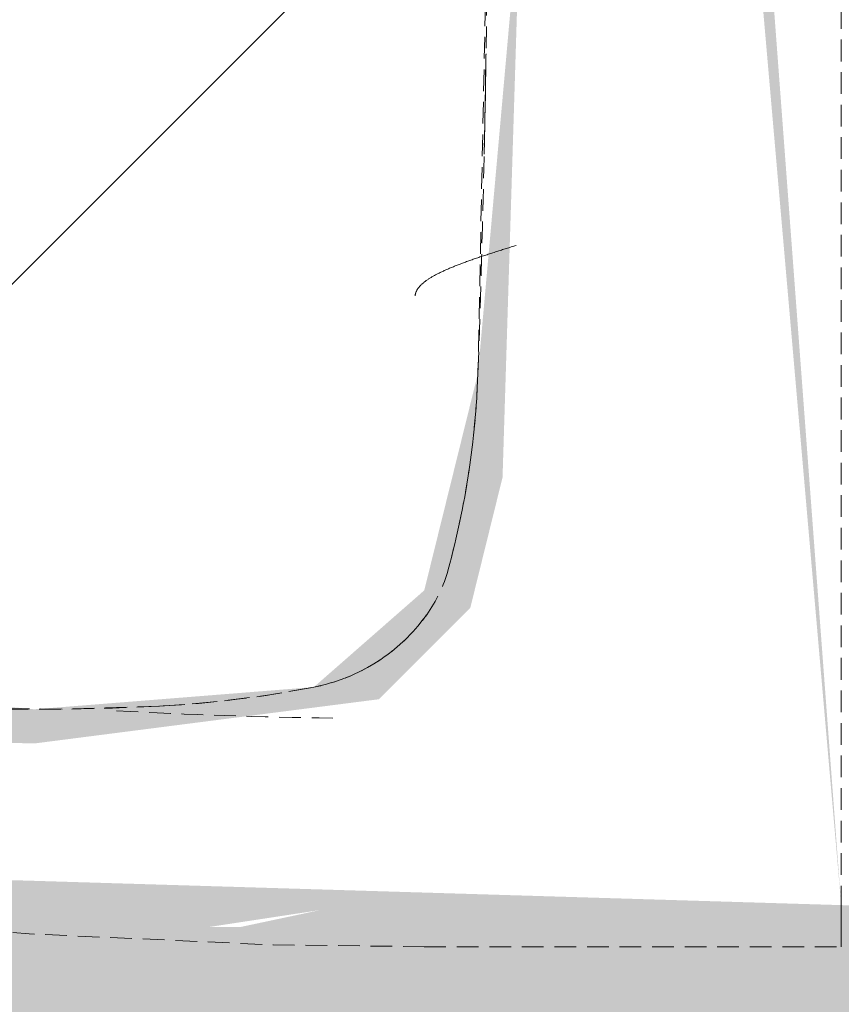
# Model space of a CAD drawing. Header units: millimetres. Extents: x 16156 to 91527, y 4646 to 113494.
# Tile 83 of 256: x 30057 to 30237, y 67926 to 68142. Entities that reach past the tile are written whole.
import ezdxf

# ---------------------------------------------------------------- set-up
doc = ezdxf.new("R2010")
doc.units = ezdxf.units.MM
doc.linetypes.add('ARC Demolished', pattern=[7.14375, 4.7625, -2.38125])
doc.layers.add('A--AR9__AlgVoorz', color=1, linetype='Continuous', lineweight=9)
doc.layers.add('A--L74__VasteSanitaireVoorz', color=1, linetype='ARC Demolished', lineweight=9)
pattern_1 = [(135, (68188.44, -30274.26), (-212.132, -212.132), [])]

# ---------------------------------------------------------------- blocks, each defined once
blk = doc.blocks.new('FP_87-AB-Begane grond - slooptekening')
at = {"layer": 'A--L74__VasteSanitaireVoorz', "color": 240, "linetype": 'Continuous'}
for p, q in [((252.06, -255.09), (252.07, -254.98)), ((252.06, -255.09), (252.07, -254.98)), ((252.07, -254.98), (252.09, -254.87)), ((252.07, -254.98), (252.09, -254.87)), ((251.18, -257.26), (251.25, -257.16)), ((251.18, -257.26), (251.25, -257.16)), ((251.25, -257.16), (251.31, -257.05)), ((251.25, -257.16), (251.31, -257.05)), ((251.31, -257.05), (251.37, -256.94)), ((251.31, -257.05), (251.37, -256.94)), ((251.37, -256.94), (251.44, -256.84)), ((251.37, -256.94), (251.44, -256.84)), ((251.44, -256.84), (251.49, -256.73)), ((251.44, -256.84), (251.49, -256.73)), ((251.49, -256.73), (251.55, -256.62)), ((251.49, -256.73), (251.55, -256.62)), ((251.55, -256.62), (251.6, -256.51)), ((251.55, -256.62), (251.6, -256.51)), ((251.6, -256.51), (251.65, -256.41)), ((251.6, -256.51), (251.65, -256.41)), ((251.65, -256.41), (251.7, -256.3)), ((251.65, -256.41), (251.7, -256.3)), ((251.7, -256.3), (251.75, -256.19)), ((251.7, -256.3), (251.75, -256.19)), ((251.75, -256.19), (251.79, -256.08)), ((251.75, -256.19), (251.79, -256.08)), ((251.79, -256.08), (251.83, -255.97)), ((251.79, -256.08), (251.83, -255.97)), ((251.83, -255.97), (251.87, -255.86)), ((251.83, -255.97), (251.87, -255.86)), ((251.87, -255.86), (251.9, -255.75)), ((251.87, -255.86), (251.9, -255.75)), ((251.9, -255.75), (251.93, -255.64)), ((251.9, -255.75), (251.93, -255.64)), ((251.93, -255.64), (251.96, -255.53)), ((251.93, -255.64), (251.96, -255.53)), ((251.96, -255.53), (251.99, -255.42)), ((251.96, -255.53), (251.99, -255.42)), ((251.99, -255.42), (252.02, -255.31)), ((251.99, -255.42), (252.02, -255.31)), ((252.02, -255.31), (252.04, -255.2)), ((252.02, -255.31), (252.04, -255.2)), ((252.04, -255.2), (252.06, -255.09)), ((252.04, -255.2), (252.06, -255.09)), ((249.19, -259.44), (249.31, -259.33)), ((249.19, -259.44), (249.31, -259.33)), ((249.31, -259.33), (249.42, -259.23)), ((249.31, -259.33), (249.42, -259.23)), ((249.42, -259.23), (249.54, -259.13)), ((249.42, -259.23), (249.54, -259.13)), ((249.54, -259.13), (249.65, -259.03)), ((249.54, -259.13), (249.65, -259.03)), ((249.65, -259.03), (249.76, -258.93)), ((249.65, -259.03), (249.76, -258.93)), ((249.76, -258.93), (249.86, -258.83)), ((249.76, -258.93), (249.86, -258.83)), ((249.86, -258.83), (249.97, -258.72)), ((249.86, -258.83), (249.97, -258.72)), ((249.97, -258.72), (250.07, -258.62)), ((249.97, -258.72), (250.07, -258.62)), ((250.07, -258.62), (250.17, -258.52)), ((250.07, -258.62), (250.17, -258.52)), ((250.17, -258.52), (250.27, -258.41)), ((250.17, -258.52), (250.27, -258.41)), ((250.27, -258.41), (250.36, -258.31)), ((250.27, -258.41), (250.36, -258.31)), ((250.36, -258.31), (250.45, -258.21)), ((250.36, -258.31), (250.45, -258.21)), ((250.45, -258.21), (250.54, -258.1)), ((250.45, -258.21), (250.54, -258.1)), ((250.54, -258.1), (250.63, -258)), ((250.54, -258.1), (250.63, -258)), ((250.63, -258), (250.72, -257.89)), ((250.63, -258), (250.72, -257.89)), ((250.72, -257.89), (250.8, -257.79)), ((250.72, -257.89), (250.8, -257.79)), ((250.8, -257.79), (250.88, -257.69)), ((250.8, -257.79), (250.88, -257.69)), ((250.88, -257.69), (250.96, -257.58)), ((250.88, -257.69), (250.96, -257.58)), ((250.96, -257.58), (251.03, -257.47)), ((250.96, -257.58), (251.03, -257.47)), ((251.03, -257.47), (251.11, -257.37)), ((251.03, -257.47), (251.11, -257.37)), ((251.11, -257.37), (251.18, -257.26)), ((251.11, -257.37), (251.18, -257.26)), ((246.07, -261.6), (246.23, -261.51)), ((246.07, -261.6), (246.23, -261.51)), ((246.23, -261.51), (246.39, -261.41)), ((246.23, -261.51), (246.39, -261.41)), ((246.39, -261.41), (246.55, -261.31)), ((246.39, -261.41), (246.55, -261.31)), ((246.55, -261.31), (246.7, -261.22)), ((246.55, -261.31), (246.7, -261.22)), ((246.7, -261.22), (246.86, -261.12)), ((246.7, -261.22), (246.86, -261.12)), ((246.86, -261.12), (247.01, -261.02)), ((246.86, -261.12), (247.01, -261.02)), ((247.01, -261.02), (247.16, -260.92)), ((247.01, -261.02), (247.16, -260.92)), ((247.16, -260.92), (247.31, -260.83)), ((247.16, -260.92), (247.31, -260.83)), ((247.31, -260.83), (247.46, -260.73)), ((247.31, -260.83), (247.46, -260.73)), ((247.46, -260.73), (247.61, -260.63)), ((247.46, -260.73), (247.61, -260.63)), ((247.61, -260.63), (247.75, -260.53)), ((247.61, -260.63), (247.75, -260.53)), ((247.75, -260.53), (247.89, -260.43)), ((247.75, -260.53), (247.89, -260.43)), ((247.89, -260.43), (248.03, -260.33)), ((247.89, -260.43), (248.03, -260.33)), ((248.03, -260.33), (248.17, -260.24)), ((248.03, -260.33), (248.17, -260.24)), ((248.17, -260.24), (248.3, -260.14)), ((248.17, -260.24), (248.3, -260.14)), ((248.3, -260.14), (248.44, -260.04)), ((248.3, -260.14), (248.44, -260.04)), ((248.44, -260.04), (248.57, -259.94)), ((248.44, -260.04), (248.57, -259.94)), ((248.57, -259.94), (248.7, -259.84)), ((248.57, -259.94), (248.7, -259.84)), ((248.7, -259.84), (248.82, -259.74)), ((248.7, -259.84), (248.82, -259.74)), ((248.82, -259.74), (248.95, -259.64)), ((248.82, -259.74), (248.95, -259.64)), ((248.95, -259.64), (249.07, -259.54)), ((248.95, -259.64), (249.07, -259.54)), ((249.07, -259.54), (249.19, -259.44)), ((249.07, -259.54), (249.19, -259.44)), ((241.89, -263.76), (242.09, -263.67)), ((241.89, -263.76), (242.09, -263.67)), ((242.09, -263.67), (242.28, -263.58)), ((242.09, -263.67), (242.28, -263.58)), ((242.28, -263.58), (242.48, -263.49)), ((242.28, -263.58), (242.48, -263.49)), ((242.48, -263.49), (242.67, -263.39)), ((242.48, -263.49), (242.67, -263.39)), ((242.67, -263.39), (242.86, -263.3)), ((242.67, -263.39), (242.86, -263.3)), ((242.86, -263.3), (243.05, -263.21)), ((242.86, -263.3), (243.05, -263.21)), ((243.05, -263.21), (243.24, -263.11)), ((243.05, -263.21), (243.24, -263.11)), ((243.24, -263.11), (243.43, -263.02)), ((243.24, -263.11), (243.43, -263.02)), ((243.43, -263.02), (243.62, -262.93)), ((243.43, -263.02), (243.62, -262.93)), ((243.62, -262.93), (243.8, -262.83)), ((243.62, -262.93), (243.8, -262.83)), ((243.8, -262.83), (243.98, -262.74)), ((243.8, -262.83), (243.98, -262.74)), ((243.98, -262.74), (244.17, -262.65)), ((243.98, -262.74), (244.17, -262.65)), ((244.17, -262.65), (244.35, -262.55)), ((244.17, -262.65), (244.35, -262.55)), ((244.35, -262.55), (244.53, -262.46)), ((244.35, -262.55), (244.53, -262.46)), ((244.53, -262.46), (244.7, -262.36)), ((244.53, -262.46), (244.7, -262.36)), ((244.7, -262.36), (244.88, -262.27)), ((244.7, -262.36), (244.88, -262.27)), ((244.88, -262.27), (245.05, -262.17)), ((244.88, -262.27), (245.05, -262.17)), ((245.05, -262.17), (245.23, -262.08)), ((245.05, -262.17), (245.23, -262.08)), ((245.23, -262.08), (245.4, -261.98)), ((245.23, -262.08), (245.4, -261.98)), ((245.4, -261.98), (245.57, -261.89)), ((245.4, -261.98), (245.57, -261.89)), ((245.57, -261.89), (245.74, -261.79)), ((245.57, -261.89), (245.74, -261.79)), ((245.74, -261.79), (245.9, -261.7)), ((245.74, -261.79), (245.9, -261.7)), ((245.9, -261.7), (246.07, -261.6)), ((245.9, -261.7), (246.07, -261.6)), ((236.88, -265.93), (237.09, -265.84)), ((236.88, -265.93), (237.09, -265.84)), ((237.09, -265.84), (237.31, -265.76)), ((237.09, -265.84), (237.31, -265.76)), ((237.31, -265.76), (237.53, -265.67)), ((237.31, -265.76), (237.53, -265.67)), ((237.53, -265.67), (237.74, -265.58)), ((237.53, -265.67), (237.74, -265.58)), ((237.74, -265.58), (237.96, -265.49)), ((237.74, -265.58), (237.96, -265.49)), ((237.96, -265.49), (238.17, -265.4)), ((237.96, -265.49), (238.17, -265.4)), ((238.17, -265.4), (238.39, -265.31)), ((238.17, -265.4), (238.39, -265.31)), ((238.39, -265.31), (238.6, -265.22)), ((238.39, -265.31), (238.6, -265.22)), ((238.6, -265.22), (238.81, -265.13)), ((238.6, -265.22), (238.81, -265.13)), ((238.81, -265.13), (239.02, -265.04)), ((238.81, -265.13), (239.02, -265.04)), ((239.02, -265.04), (239.23, -264.95)), ((239.02, -265.04), (239.23, -264.95)), ((239.23, -264.95), (239.44, -264.86)), ((239.23, -264.95), (239.44, -264.86)), ((239.44, -264.86), (239.65, -264.77)), ((239.44, -264.86), (239.65, -264.77)), ((239.65, -264.77), (239.86, -264.68)), ((239.65, -264.77), (239.86, -264.68)), ((239.86, -264.68), (240.07, -264.59)), ((239.86, -264.68), (240.07, -264.59)), ((240.07, -264.59), (240.27, -264.49)), ((240.07, -264.59), (240.27, -264.49)), ((240.27, -264.49), (240.48, -264.4)), ((240.27, -264.49), (240.48, -264.4)), ((240.48, -264.4), (240.68, -264.31)), ((240.48, -264.4), (240.68, -264.31)), ((240.68, -264.31), (240.89, -264.22)), ((240.68, -264.31), (240.89, -264.22)), ((240.89, -264.22), (241.09, -264.13)), ((240.89, -264.22), (241.09, -264.13)), ((241.09, -264.13), (241.29, -264.04)), ((241.09, -264.13), (241.29, -264.04)), ((241.29, -264.04), (241.49, -263.95)), ((241.29, -264.04), (241.49, -263.95)), ((241.49, -263.95), (241.69, -263.85)), ((241.49, -263.95), (241.69, -263.85)), ((241.69, -263.85), (241.89, -263.76)), ((241.69, -263.85), (241.89, -263.76)), ((233.81, -267.18), (234.03, -267.09)), ((233.81, -267.18), (234.03, -267.09)), ((234.03, -267.09), (234.25, -267)), ((234.03, -267.09), (234.25, -267)), ((234.25, -267), (234.47, -266.91)), ((234.25, -267), (234.47, -266.91)), ((234.47, -266.91), (234.69, -266.82)), ((234.47, -266.91), (234.69, -266.82)), ((234.69, -266.82), (234.91, -266.73)), ((234.69, -266.82), (234.91, -266.73)), ((234.91, -266.73), (235.13, -266.65)), ((234.91, -266.73), (235.13, -266.65)), ((235.13, -266.65), (235.35, -266.56)), ((235.13, -266.65), (235.35, -266.56)), ((235.35, -266.56), (235.57, -266.47)), ((235.35, -266.56), (235.57, -266.47)), ((235.57, -266.47), (235.79, -266.38)), ((235.57, -266.47), (235.79, -266.38)), ((235.79, -266.38), (236.01, -266.29)), ((235.79, -266.38), (236.01, -266.29)), ((236.01, -266.29), (236.22, -266.2)), ((236.01, -266.29), (236.22, -266.2)), ((236.22, -266.2), (236.44, -266.11)), ((236.22, -266.2), (236.44, -266.11)), ((236.44, -266.11), (236.66, -266.02)), ((236.44, -266.11), (236.66, -266.02)), ((236.66, -266.02), (236.88, -265.93)), ((236.66, -266.02), (236.88, -265.93))]:
    blk.add_line(p, q, dxfattribs=at)
at = {"layer": 'A--L74__VasteSanitaireVoorz', "flags": 128}
blk.add_lwpolyline([(242.66, -269.1), (247.19, -215.67), (249.59, -162.11), (250, -128.98)], dxfattribs=at)
blk = doc.blocks.new('FP_88-AB-Begane grond - slooptekening')
at = {"layer": 'A--L74__VasteSanitaireVoorz'}
blk.add_line((250, -128.98), (250, -37.47), dxfattribs=at)
blk = doc.blocks.new('FP_97-AB-Begane grond - slooptekening')
at = {"layer": 'A--L74__VasteSanitaireVoorz', "flags": 128}
blk.add_lwpolyline([(197.17, -187.05), (197.85, -208.04), (197.69, -229.04), (197.17, -242.05)], dxfattribs=at)
blk = doc.blocks.new('FP_98-AB-Begane grond - slooptekening')
at = {"layer": 'A--L74__VasteSanitaireVoorz', "flags": 128}
blk.add_lwpolyline([(193.01, -153.2), (194.69, -162.84), (195.97, -172.54), (196.87, -182.28), (197.17, -187.05)], dxfattribs=at)
blk = doc.blocks.new('FP_99-AB-Begane grond - slooptekening')
at = {"layer": 'A--L74__VasteSanitaireVoorz', "flags": 128}
blk.add_lwpolyline([(177.13, -128.45), (178.41, -129.41), (179.64, -130.41), (180.84, -131.46), (181.99, -132.56), (183.1, -133.7), (184.16, -134.89), (185.17, -136.11), (186.13, -137.38), (187.04, -138.69), (187.9, -140.03), (188.7, -141.4), (189.45, -142.8), (190.14, -144.24), (190.77, -145.7), (191.34, -147.18), (191.86, -148.69), (192.31, -150.21), (192.7, -151.75), (193.01, -153.2)], dxfattribs=at)
blk = doc.blocks.new('FP_100-AB-Begane grond - slooptekening')
at = {"layer": 'A--L74__VasteSanitaireVoorz', "flags": 128}
blk.add_lwpolyline([(124.15, -117.2), (131.7, -117.61), (139.23, -118.33), (146.73, -119.35), (154.17, -120.67), (161.56, -122.28), (167.17, -123.72)], dxfattribs=at)
blk = doc.blocks.new('FP_101-AB-Begane grond - slooptekening')
at = {"layer": 'A--L74__VasteSanitaireVoorz', "color": 240, "linetype": 'Continuous'}
for p, q in [((96.14, -109.09), (96.06, -108.82)), ((96.14, -109.09), (96.06, -108.82)), ((96.23, -109.36), (96.14, -109.09)), ((96.23, -109.36), (96.14, -109.09)), ((96.31, -109.63), (96.23, -109.36)), ((96.31, -109.63), (96.23, -109.36)), ((96.4, -109.9), (96.31, -109.63)), ((96.4, -109.9), (96.31, -109.63)), ((96.48, -110.17), (96.4, -109.9)), ((96.48, -110.17), (96.4, -109.9)), ((96.57, -110.44), (96.48, -110.17)), ((96.57, -110.44), (96.48, -110.17)), ((96.65, -110.71), (96.57, -110.44)), ((96.65, -110.71), (96.57, -110.44)), ((96.74, -110.98), (96.65, -110.71)), ((96.74, -110.98), (96.65, -110.71)), ((96.82, -111.25), (96.74, -110.98)), ((96.82, -111.25), (96.74, -110.98)), ((96.91, -111.52), (96.82, -111.25)), ((96.91, -111.52), (96.82, -111.25)), ((96.99, -111.78), (96.91, -111.52)), ((96.99, -111.78), (96.91, -111.52)), ((97.08, -112.05), (96.99, -111.78)), ((97.08, -112.05), (96.99, -111.78)), ((97.16, -112.32), (97.08, -112.05)), ((97.16, -112.32), (97.08, -112.05)), ((97.24, -112.59), (97.16, -112.32)), ((97.24, -112.59), (97.16, -112.32)), ((97.33, -112.85), (97.24, -112.59)), ((97.33, -112.85), (97.24, -112.59)), ((97.41, -113.12), (97.33, -112.85)), ((97.41, -113.12), (97.33, -112.85)), ((97.5, -113.38), (97.41, -113.12)), ((97.5, -113.38), (97.41, -113.12)), ((97.58, -113.65), (97.5, -113.38)), ((97.58, -113.65), (97.5, -113.38)), ((97.67, -113.91), (97.58, -113.65)), ((97.67, -113.91), (97.58, -113.65)), ((97.75, -114.17), (97.67, -113.91)), ((97.75, -114.17), (97.67, -113.91)), ((97.84, -114.43), (97.75, -114.17)), ((97.84, -114.43), (97.75, -114.17)), ((97.92, -114.69), (97.84, -114.43)), ((97.92, -114.69), (97.84, -114.43)), ((98.01, -114.96), (97.92, -114.69)), ((98.01, -114.96), (97.92, -114.69)), ((98.09, -115.21), (98.01, -114.96)), ((98.09, -115.21), (98.01, -114.96)), ((98.18, -115.47), (98.09, -115.21)), ((98.18, -115.47), (98.09, -115.21)), ((98.26, -115.73), (98.18, -115.47)), ((98.26, -115.73), (98.18, -115.47)), ((98.35, -115.99), (98.26, -115.73)), ((98.35, -115.99), (98.26, -115.73)), ((98.43, -116.24), (98.35, -115.99)), ((98.43, -116.24), (98.35, -115.99)), ((98.52, -116.5), (98.43, -116.24)), ((98.52, -116.5), (98.43, -116.24)), ((98.6, -116.75), (98.52, -116.5)), ((98.6, -116.75), (98.52, -116.5)), ((98.69, -117), (98.6, -116.75)), ((98.69, -117), (98.6, -116.75)), ((98.77, -117.25), (98.69, -117)), ((98.77, -117.25), (98.69, -117)), ((98.86, -117.5), (98.77, -117.25)), ((98.86, -117.5), (98.77, -117.25)), ((98.94, -117.75), (98.86, -117.5)), ((98.94, -117.75), (98.86, -117.5)), ((99.03, -118), (98.94, -117.75)), ((99.03, -118), (98.94, -117.75)), ((99.11, -118.24), (99.03, -118)), ((99.11, -118.24), (99.03, -118)), ((99.2, -118.48), (99.11, -118.24)), ((99.2, -118.48), (99.11, -118.24)), ((99.28, -118.73), (99.2, -118.48)), ((99.28, -118.73), (99.2, -118.48)), ((99.37, -118.97), (99.28, -118.73)), ((99.37, -118.97), (99.28, -118.73)), ((99.45, -119.21), (99.37, -118.97)), ((99.45, -119.21), (99.37, -118.97)), ((99.54, -119.45), (99.45, -119.21)), ((99.54, -119.45), (99.45, -119.21)), ((99.62, -119.68), (99.54, -119.45)), ((99.62, -119.68), (99.54, -119.45)), ((99.71, -119.92), (99.62, -119.68)), ((99.71, -119.92), (99.62, -119.68)), ((99.79, -120.15), (99.71, -119.92)), ((99.79, -120.15), (99.71, -119.92)), ((99.88, -120.38), (99.79, -120.15)), ((99.88, -120.38), (99.79, -120.15)), ((99.97, -120.61), (99.88, -120.38)), ((99.97, -120.61), (99.88, -120.38)), ((100.05, -120.84), (99.97, -120.61)), ((100.05, -120.84), (99.97, -120.61)), ((100.14, -121.07), (100.05, -120.84)), ((100.14, -121.07), (100.05, -120.84)), ((100.22, -121.29), (100.14, -121.07)), ((100.22, -121.29), (100.14, -121.07)), ((100.31, -121.51), (100.22, -121.29)), ((100.31, -121.51), (100.22, -121.29)), ((100.39, -121.73), (100.31, -121.51)), ((100.39, -121.73), (100.31, -121.51)), ((100.48, -121.95), (100.39, -121.73)), ((100.48, -121.95), (100.39, -121.73)), ((100.56, -122.17), (100.48, -121.95)), ((100.56, -122.17), (100.48, -121.95)), ((100.65, -122.38), (100.56, -122.17)), ((100.65, -122.38), (100.56, -122.17)), ((100.74, -122.6), (100.65, -122.38)), ((100.74, -122.6), (100.65, -122.38)), ((100.82, -122.81), (100.74, -122.6)), ((100.82, -122.81), (100.74, -122.6)), ((100.91, -123.01), (100.82, -122.81)), ((100.91, -123.01), (100.82, -122.81)), ((100.99, -123.22), (100.91, -123.01)), ((100.99, -123.22), (100.91, -123.01)), ((101.08, -123.43), (100.99, -123.22)), ((101.08, -123.43), (100.99, -123.22)), ((101.17, -123.63), (101.08, -123.43)), ((101.17, -123.63), (101.08, -123.43)), ((101.25, -123.83), (101.17, -123.63)), ((101.25, -123.83), (101.17, -123.63)), ((101.34, -124.03), (101.25, -123.83)), ((101.34, -124.03), (101.25, -123.83)), ((101.42, -124.22), (101.34, -124.03)), ((101.42, -124.22), (101.34, -124.03)), ((101.51, -124.41), (101.42, -124.22)), ((101.51, -124.41), (101.42, -124.22)), ((101.6, -124.6), (101.51, -124.41)), ((101.6, -124.6), (101.51, -124.41)), ((101.68, -124.79), (101.6, -124.6)), ((101.68, -124.79), (101.6, -124.6)), ((101.77, -124.98), (101.68, -124.79)), ((101.77, -124.98), (101.68, -124.79)), ((101.86, -125.16), (101.77, -124.98)), ((101.86, -125.16), (101.77, -124.98)), ((101.94, -125.34), (101.86, -125.16)), ((101.94, -125.34), (101.86, -125.16)), ((102.03, -125.52), (101.94, -125.34)), ((102.03, -125.52), (101.94, -125.34)), ((102.12, -125.7), (102.03, -125.52)), ((102.12, -125.7), (102.03, -125.52)), ((102.2, -125.87), (102.12, -125.7)), ((102.2, -125.87), (102.12, -125.7)), ((102.29, -126.04), (102.2, -125.87)), ((102.29, -126.04), (102.2, -125.87)), ((102.38, -126.21), (102.29, -126.04)), ((102.38, -126.21), (102.29, -126.04)), ((102.46, -126.38), (102.38, -126.21)), ((102.46, -126.38), (102.38, -126.21)), ((102.55, -126.54), (102.46, -126.38)), ((102.55, -126.54), (102.46, -126.38)), ((102.64, -126.7), (102.55, -126.54)), ((102.64, -126.7), (102.55, -126.54)), ((102.72, -126.86), (102.64, -126.7)), ((102.72, -126.86), (102.64, -126.7)), ((102.81, -127.02), (102.72, -126.86)), ((102.81, -127.02), (102.72, -126.86)), ((102.9, -127.17), (102.81, -127.02)), ((102.9, -127.17), (102.81, -127.02)), ((102.99, -127.32), (102.9, -127.17)), ((102.99, -127.32), (102.9, -127.17)), ((103.07, -127.47), (102.99, -127.32)), ((103.07, -127.47), (102.99, -127.32)), ((103.16, -127.61), (103.07, -127.47)), ((103.16, -127.61), (103.07, -127.47)), ((103.25, -127.75), (103.16, -127.61)), ((103.25, -127.75), (103.16, -127.61)), ((103.34, -127.89), (103.25, -127.75)), ((103.34, -127.89), (103.25, -127.75)), ((103.42, -128.03), (103.34, -127.89)), ((103.42, -128.03), (103.34, -127.89)), ((103.51, -128.16), (103.42, -128.03)), ((103.51, -128.16), (103.42, -128.03)), ((103.6, -128.29), (103.51, -128.16)), ((103.6, -128.29), (103.51, -128.16)), ((103.69, -128.42), (103.6, -128.29)), ((103.69, -128.42), (103.6, -128.29)), ((103.78, -128.54), (103.69, -128.42)), ((103.78, -128.54), (103.69, -128.42)), ((103.86, -128.67), (103.78, -128.54)), ((103.86, -128.67), (103.78, -128.54)), ((103.95, -128.79), (103.86, -128.67)), ((103.95, -128.79), (103.86, -128.67)), ((104.04, -128.9), (103.95, -128.79)), ((104.04, -128.9), (103.95, -128.79)), ((104.13, -129.01), (104.04, -128.9)), ((104.13, -129.01), (104.04, -128.9)), ((104.22, -129.12), (104.13, -129.01)), ((104.22, -129.12), (104.13, -129.01)), ((104.31, -129.23), (104.22, -129.12)), ((104.31, -129.23), (104.22, -129.12)), ((104.39, -129.33), (104.31, -129.23)), ((104.39, -129.33), (104.31, -129.23)), ((104.48, -129.43), (104.39, -129.33)), ((104.48, -129.43), (104.39, -129.33)), ((104.57, -129.53), (104.48, -129.43)), ((104.57, -129.53), (104.48, -129.43)), ((104.66, -129.63), (104.57, -129.53)), ((104.66, -129.63), (104.57, -129.53)), ((104.75, -129.72), (104.66, -129.63)), ((104.75, -129.72), (104.66, -129.63)), ((104.84, -129.81), (104.75, -129.72)), ((104.84, -129.81), (104.75, -129.72)), ((104.93, -129.89), (104.84, -129.81)), ((104.93, -129.89), (104.84, -129.81)), ((105.02, -129.97), (104.93, -129.89)), ((105.02, -129.97), (104.93, -129.89)), ((105.11, -130.05), (105.02, -129.97)), ((105.11, -130.05), (105.02, -129.97)), ((105.2, -130.13), (105.11, -130.05)), ((105.2, -130.13), (105.11, -130.05)), ((105.29, -130.2), (105.2, -130.13)), ((105.29, -130.2), (105.2, -130.13)), ((105.37, -130.27), (105.29, -130.2)), ((105.37, -130.27), (105.29, -130.2)), ((105.46, -130.34), (105.37, -130.27)), ((105.46, -130.34), (105.37, -130.27)), ((105.55, -130.4), (105.46, -130.34)), ((105.55, -130.4), (105.46, -130.34)), ((105.64, -130.46), (105.55, -130.4)), ((105.64, -130.46), (105.55, -130.4)), ((105.73, -130.52), (105.64, -130.46)), ((105.73, -130.52), (105.64, -130.46)), ((105.82, -130.57), (105.73, -130.52)), ((105.82, -130.57), (105.73, -130.52)), ((105.91, -130.62), (105.82, -130.57)), ((105.91, -130.62), (105.82, -130.57)), ((106, -130.67), (105.91, -130.62)), ((106, -130.67), (105.91, -130.62)), ((106.09, -130.71), (106, -130.67)), ((106.09, -130.71), (106, -130.67)), ((106.19, -130.75), (106.09, -130.71)), ((106.19, -130.75), (106.09, -130.71)), ((106.28, -130.79), (106.19, -130.75)), ((106.28, -130.79), (106.19, -130.75)), ((106.37, -130.82), (106.28, -130.79)), ((106.37, -130.82), (106.28, -130.79)), ((106.46, -130.85), (106.37, -130.82)), ((106.46, -130.85), (106.37, -130.82)), ((106.55, -130.88), (106.46, -130.85)), ((106.55, -130.88), (106.46, -130.85)), ((106.64, -130.9), (106.55, -130.88)), ((106.64, -130.9), (106.55, -130.88)), ((106.73, -130.92), (106.64, -130.9)), ((106.73, -130.92), (106.64, -130.9)), ((106.82, -130.94), (106.73, -130.92)), ((106.82, -130.94), (106.73, -130.92)), ((106.91, -130.96), (106.82, -130.94)), ((106.91, -130.96), (106.82, -130.94)), ((107, -130.97), (106.91, -130.96)), ((107, -130.97), (106.91, -130.96)), ((107.1, -130.97), (107, -130.97)), ((107.1, -130.97), (107, -130.97))]:
    blk.add_line(p, q, dxfattribs=at)
at = {"layer": 'A--L74__VasteSanitaireVoorz'}
blk.add_line((21.71, -115.15), (124.15, -117.2), dxfattribs=at)
blk = doc.blocks.new('74_PF_wastafel 50x38_sphinx300_un - 74_PF_wastafel 50x38_sphinx300_un-V65-AB-Begane grond - slooptekening')
at = {"layer": 'A--L74__VasteSanitaireVoorz'}
h = blk.add_hatch(dxfattribs=at)
h.set_pattern_fill('FP_27', color=256, style=0, pattern_type=2)
h.set_pattern_definition(pattern_1)
h.paths.add_polyline_path([(241, -37.47), (-241, -41.19), (-233.7, -268.16), (-215.2, -327.45), (-201.22, -344.03), (-170.15, -358.81), (-89.76, -368.68), (130.18, -365.62), (197.17, -346.56), (215.2, -327.45), (228.1, -296.72), (238.6, -205.95), (241, -108.64), (241, -57.5)])
h.paths.add_polyline_path([(241, -37.47), (12.37, -62.63), (16.9, -79.53), (12.37, -103.97), (21.83, -107.9), (171.07, -117.2), (190.23, -130.45), (200.38, -151.77), (205.39, -214.55), (195.86, -292.13), (181.55, -313.8), (159.64, -327.65), (106.8, -338.77), (-29.57, -342.14), (-151, -330.05), (-173.72, -320.56), (-195.86, -292.13), (-202.64, -263.43), (-204.66, -186.66), (-193.01, -134.79), (-175.58, -118.87), (-146.97, -111.8), (-19.79, -107.86), (-15.16, -103.78), (-12.37, -87.37), (-16.9, -70.47), (-12.37, -57.41), (12.37, -56.47), (184.69, -42.15)])
h = blk.add_hatch(dxfattribs=at)
h.set_pattern_fill('FP_27', color=256, style=0, pattern_type=2)
h.set_pattern_definition(pattern_1)
h.paths.add_polyline_path([(241, -37.47), (-241, -41.19), (-233.7, -268.16), (-215.2, -327.45), (-201.22, -344.03), (-170.15, -358.81), (-89.76, -368.68), (130.18, -365.62), (197.17, -346.56), (215.2, -327.45), (228.1, -296.72), (238.6, -205.95), (241, -108.64), (241, -57.5)])
h.paths.add_polyline_path([(241, -37.47), (12.37, -62.63), (16.9, -79.53), (12.37, -103.97), (21.83, -107.9), (171.07, -117.2), (190.23, -130.45), (200.38, -151.77), (205.39, -214.55), (195.86, -292.13), (181.55, -313.8), (159.64, -327.65), (106.8, -338.77), (-29.57, -342.14), (-151, -330.05), (-173.72, -320.56), (-195.86, -292.13), (-202.64, -263.43), (-204.66, -186.66), (-193.01, -134.79), (-175.58, -118.87), (-146.97, -111.8), (-19.79, -107.86), (-15.16, -103.78), (-12.37, -87.37), (-16.9, -70.47), (-12.37, -57.41), (12.37, -56.47), (184.69, -42.15)])
h = blk.add_hatch(dxfattribs=at)
h.set_pattern_fill('FP_27', color=256, style=0, pattern_type=2)
h.set_pattern_definition(pattern_1)
h.paths.add_polyline_path([(197.89, -214.55), (193.01, -153.2), (160.72, -122.36), (112.72, -117), (21.48, -117.2), (19.92, -188.5), (22.22, -205.95), (11.5, -219.92), (-5.95, -222.22), (-19.92, -211.5), (-22.22, -194.05), (-19.51, -173.43), (-22.22, -115.41), (-167.17, -123.72), (-193.01, -153.2), (-197.89, -214.55), (-191.49, -282.47), (-172.77, -312.04), (-132.33, -327.45), (-99.63, -331.58), (0, -335.94), (132.33, -327.45), (173.45, -310.97), (195.21, -262.39), (197.17, -242.05)])
h = blk.add_hatch(dxfattribs=at)
h.set_pattern_fill('FP_27', color=256, style=0, pattern_type=2)
h.set_pattern_definition(pattern_1)
h.paths.add_polyline_path([(197.89, -214.55), (193.01, -153.2), (160.72, -122.36), (112.72, -117), (21.48, -117.2), (19.92, -188.5), (22.22, -205.95), (11.5, -219.92), (-5.95, -222.22), (-19.92, -211.5), (-22.22, -194.05), (-19.51, -173.43), (-22.22, -115.41), (-167.17, -123.72), (-193.01, -153.2), (-197.89, -214.55), (-191.49, -282.47), (-172.77, -312.04), (-132.33, -327.45), (-99.63, -331.58), (0, -335.94), (132.33, -327.45), (173.45, -310.97), (195.21, -262.39), (197.17, -242.05)])
for p, q in [((-242, -37.47), (242, -37.47)), ((242, -37.47), (250, -37.47))]:
    blk.add_line(p, q, dxfattribs=at)
at = {"layer": 'A--L74__VasteSanitaireVoorz', "flags": 128}
blk.add_lwpolyline([(250, -37.47), (249.69, -37.47), (248.79, -37.47), (247.36, -37.47), (245.5, -37.47), (243.33, -37.47), (241, -37.47)], dxfattribs=at)
at = {"layer": 'A--L74__VasteSanitaireVoorz'}
for centre, radius, start, end in [((0, -3649.67), 3534.65, 87.98717, 89.64849), ((117.51, -306.2), 189.12, 74.7746, 87.9872), ((158.99, -153.78), 31.16, 54.3823, 74.7746), ((153.97, -160.79), 39.77, 10.9979, 54.3823), ((-1090.63, -128.97), 1290.63, 357, 359.109), ((-47.1, -199.86), 244.61, 3.0021, 10.9979), ((-327.2, -214.55), 525.09, 356.9979, 3.0021)]:
    blk.add_arc(centre, radius, start, end, dxfattribs=at)
for points in [[(76, -115.83), (76, -115.83), (75.55, -115.82), (73.6, -115.78), (70.61, -115.72), (66.95, -115.65), (63.05, -115.58), (59.39, -115.51), (56.4, -115.47), (54.45, -115.44), (54, -115.43), (54, -115.43)], [(54, -115.43), (54, -115.43), (54.45, -115.44), (56.4, -115.47), (59.39, -115.51), (63.05, -115.58), (66.95, -115.65), (70.61, -115.72), (73.6, -115.78), (75.55, -115.82), (76, -115.83), (76, -115.83)]]:
    blk.add_open_spline(points, degree=3, dxfattribs=at)
for name in ['FP_88-AB-Begane grond - slooptekening', 'FP_101-AB-Begane grond - slooptekening', 'FP_100-AB-Begane grond - slooptekening', 'FP_99-AB-Begane grond - slooptekening', 'FP_87-AB-Begane grond - slooptekening', 'FP_98-AB-Begane grond - slooptekening', 'FP_97-AB-Begane grond - slooptekening']:
    blk.add_blockref(name, (0, 0), dxfattribs=at)

msp = doc.modelspace()

# ---------------------------------------------------------------- hatches: boundary and pattern name
at = {"layer": 'A--AR9__AlgVoorz'}
h = msp.add_hatch(color=7, dxfattribs=at)
h.paths.add_polyline_path([(24712.26, 67643.44), (24717.26, 67688.44), (24802.26, 67688.44), (24802.26, 67643.44), (24717.26, 67643.44)])
h.paths.add_polyline_path([(26468.26, 67643.44), (26473.26, 67688.44), (26558.26, 67688.44), (26558.26, 67643.44), (26473.26, 67643.44)])
h.paths.add_polyline_path([(28224.26, 67643.44), (28229.26, 67688.44), (28314.26, 67688.44), (28314.26, 67643.44), (28229.26, 67643.44)])
h.paths.add_polyline_path([(22452.26, 67638.44), (30294.26, 67638.44), (30294.26, 67723.44), (30374.26, 67723.44), (30374.26, 74188.44), (22352.26, 74188.44), (22352.26, 73814.44), (22382.26, 73814.44), (22382.26, 72598.45), (22352.26, 72598.45), (22352.26, 71818.44), (22382.26, 71818.44), (22382.26, 70602.45), (22352.26, 70602.45), (22352.26, 70321.44), (22452.26, 70321.44), (22452.26, 70221.44), (22352.26, 70221.44), (22352.26, 67638.44), (22366.97, 67638.44)])
h.paths.add_polyline_path([(30304.26, 67638.44), (30374.26, 67643.44), (30366.36, 67713.44), (30304.26, 67713.44), (30304.26, 67671.07)])
h.paths.add_polyline_path([(23912.26, 67643.44), (23822.26, 67643.44), (23822.26, 67688.44), (23912.26, 67688.44), (23912.26, 67650.44)])
h.paths.add_polyline_path([(27419.26, 67643.44), (27334.26, 67643.44), (27334.26, 67688.44), (27424.26, 67688.44), (27424.26, 67643.44)])
h.paths.add_polyline_path([(25648.26, 67643.44), (25578.26, 67643.44), (25578.26, 67688.44), (25668.26, 67688.44), (25663.26, 67643.44)])
h.paths.add_polyline_path([(28209.26, 67648.44), (27439.26, 67650.44), (27419.26, 67698.44), (27404.26, 67698.44), (27404.26, 67728.44), (28244.26, 67726.44), (28244.26, 67698.44), (28224.26, 67698.44), (28209.26, 67650.44)])
h.paths.add_polyline_path([(24096.04, 67648.44), (23927.26, 67650.44), (23907.26, 67698.44), (23892.26, 67698.44), (23892.26, 67728.44), (24732.26, 67726.44), (24732.26, 67698.44), (24712.26, 67698.44), (24697.26, 67648.44), (24147.51, 67648.44)])
h.paths.add_polyline_path([(25813.27, 67648.44), (25683.26, 67650.44), (25663.26, 67698.44), (25648.26, 67698.44), (25648.26, 67728.44), (26488.26, 67726.44), (26488.26, 67698.44), (26468.26, 67698.44), (26453.26, 67648.44), (25829.76, 67648.44)])
h.paths.add_polyline_path([(30098.09, 67942.77), (30122.49, 67946.49), (30105.12, 67942.8)])
h.paths.add_polyline_path([(30236.79, 67947.44), (30217.79, 68200.82), (30211.63, 68200.82), (30194.73, 68205.35), (30186.88, 68193.88), (30184.71, 68188.44), (30177.21, 68182.01), (30203.79, 68171.54), (30216.85, 68176.07), (30231.88, 68003.76)])
h.paths.add_polyline_path([(30274.26, 67946.44), (30010.83, 67954.37), (29963.29, 67965.9), (29930.23, 67987.23), (29915.45, 68018.3), (29905.57, 68098.69), (29909.27, 68322.33), (29921.05, 68374.98), (29946.8, 68403.65), (29977.53, 68416.54), (30068.31, 68427.05), (30165.61, 68429.44), (30274.26, 68430.44), (30274.26, 68003.76)])
h.paths.add_polyline_path([(30059.71, 67983.05), (30135.31, 67992.76), (30155.39, 68012.86), (30162.46, 68041.47), (30166.4, 68168.74), (30157.06, 68064.3), (30145.28, 68016.66), (30121.06, 67995.43), (30059.71, 67990.55), (29991.78, 67996.95), (29962.21, 68015.67), (29946.8, 68056.12), (29942.99, 68081.64), (29939.29, 68210.66), (29946.8, 68320.77), (29966.88, 68364.17), (30011.87, 68383.66), (30087.21, 68385.62), (30121.06, 68381.46), (30151.9, 68349.17), (30157.49, 68288.07), (30151.7, 68370.16), (30124.85, 68388.04), (30087.6, 68393.11), (30006.1, 68390.21), (29965.98, 68375.15), (29953.35, 68361.75), (29938.32, 68314.68), (29935.17, 68288.07), (29934.74, 68098.69), (29942.99, 68041.86), (29960.45, 68006.89), (29982.13, 67992.59), (30010.83, 67985.81), (30032.21, 67983.77)])
h.paths.add_polyline_path([(30074.26, 68165.44), (30080.21, 68173.2), (30077.1, 68174.53), (30080.21, 68203.78), (30080.21, 68210.66), (30062.76, 68208.36), (30052.04, 68194.4), (30054.34, 68176.94), (30068.31, 68166.23)])
h.paths.add_polyline_path([(28297.63, 68629), (28248.76, 68629), (28248.76, 68929), (28548.76, 68929), (28548.76, 68629), (28531.12, 68629)])
h.paths.add_polyline_path([(24147.51, 68629), (24111.49, 68629), (24111.49, 68929), (24411.49, 68929), (24411.49, 68629), (24328.15, 68629)])
h.paths.add_polyline_path([(22362.26, 70231.44), (22442.26, 70231.44), (22442.26, 70311.44), (22362.26, 70311.44)])
h.paths.add_polyline_path([(30074.26, 70981.13), (29749.26, 70981.13), (29749.26, 73081.13), (30349.26, 73081.13), (30343.97, 70981.13), (30165.61, 70981.13)])
h.paths.add_polyline_path([(29909.7, 71458.54), (29899.64, 71482.13), (29862.53, 71524.31), (29862.53, 71510.94), (29882.53, 71487.28), (29902.29, 71466.37)])
h.paths.add_polyline_path([(30029.3, 71397.11), (29968.51, 71421.92), (29909.7, 71458.54), (29919.01, 71444.9), (29954.05, 71423.5), (30004.04, 71403.41), (30021.97, 71397.88)])
h.paths.add_polyline_path([(30074.26, 71398.31), (30050.08, 71403.65), (30062.18, 71399.22)])
h.paths.add_polyline_path([(30074.26, 71401.24), (30066.36, 71403.65), (30067.18, 71402.39)])
h.paths.add_polyline_path([(30152.98, 71413.23), (30191.37, 71428.44), (30154.02, 71413.66)])
h.paths.add_polyline_path([(30074.26, 71409.13), (30136.02, 71415.83), (30100.82, 71412.05), (30077.32, 71409.47)])
h.paths.add_polyline_path([(30021.85, 71409.75), (30016.96, 71415.52), (29980.48, 71423.5), (29994.28, 71415.52), (30020.97, 71409.89)])
h.paths.add_polyline_path([(30293.23, 71776.31), (30227.04, 71858.09), (30196.64, 71876.01), (30154.21, 71891.3), (30213.17, 71860.73), (30252.01, 71831.26), (30272.42, 71808.42), (30287.11, 71787.88), (30291.61, 71779.38)])
h.paths.add_polyline_path([(30165.62, 71410.28), (30206.76, 71430.6), (30253.67, 71466.65), (30285.99, 71505.27), (30309.26, 71547.36), (30326.51, 71603), (30330.84, 71650.38), (30325.17, 71704.03), (30311.76, 71730.73), (30276.84, 71796.9), (30240.09, 71834.39), (30255.12, 71814.53), (30314.19, 71716.79), (30317.8, 71692.96), (30319.51, 71597.2), (30269.89, 71503.86), (30293.24, 71525.12), (30285.99, 71510.37), (30262.88, 71480.54), (30179.2, 71416.94), (30170.89, 71412.86)])
h.paths.add_polyline_path([(29941.49, 71450.11), (29908.88, 71477.75), (29940.82, 71450.63)])
h.paths.add_polyline_path([(29985.36, 71428.65), (29954.59, 71445.24), (29980.99, 71430.33)])
h.paths.add_polyline_path([(29899.06, 71483.52), (29881.04, 71513.45), (29893.29, 71491.63), (29898.22, 71484.7)])
h.paths.add_polyline_path([(29868.45, 71528.21), (29849.09, 71567.59), (29865.24, 71534.42)])
h.paths.add_polyline_path([(29845.38, 71576.25), (29839.26, 71615.61), (29845.15, 71577.48)])
h.paths.add_polyline_path([(29824.31, 71592.2), (29828, 71696.51), (29854.95, 71772.29), (29877.75, 71810.24), (29844.28, 71764.68), (29821.53, 71695.51), (29817.67, 71677.35), (29823.03, 71598.2)])
h.paths.add_polyline_path([(29827.27, 71678.71), (29833.52, 71696.51), (29827.28, 71679.13)])
h.paths.add_polyline_path([(29862.53, 71775.26), (29944.54, 71862.11), (29988.62, 71888.58), (29913.83, 71844.71), (29886.13, 71809.26), (29862.66, 71775.45)])
h.paths.add_polyline_path([(29899.58, 71817.22), (29921.43, 71830.33), (29899.56, 71817.22)])
h.paths.add_polyline_path([(29986.32, 71875.33), (30001.68, 71879.49), (29986.24, 71875.36)])
h.paths.add_polyline_path([(30163.31, 71875.67), (30112.61, 71891.36), (30120.7, 71885.04), (30136.02, 71878.51), (30162.15, 71875.79)])
h.paths.add_polyline_path([(29967.5, 71877.05), (29988.62, 71880.33), (29968.06, 71877.26)])
h.paths.add_polyline_path([(30129.7, 71919.56), (30127.91, 71920.1), (30128.32, 71919.7)])
h.paths.add_polyline_path([(29909.7, 72041.72), (29899.64, 72065.31), (29862.53, 72107.49), (29862.53, 72094.11), (29882.53, 72070.46), (29902.29, 72049.55)])
h.paths.add_polyline_path([(30029.3, 71980.29), (29968.51, 72005.1), (29909.7, 72041.72), (29919.01, 72028.08), (29954.05, 72006.68), (30004.04, 71986.59), (30020.62, 71981.2)])
h.paths.add_polyline_path([(30074.26, 71984.42), (30066.36, 71986.83), (30067.18, 71985.57)])
h.paths.add_polyline_path([(30074.26, 71981.49), (30050.08, 71986.83), (30062.99, 71982.34)])
h.paths.add_polyline_path([(30152.98, 71996.41), (30191.37, 72011.62), (30154.02, 71996.84)])
h.paths.add_polyline_path([(30074.26, 71992.31), (30136.02, 71999.01), (30100.82, 71995.23), (30077.32, 71992.65)])
h.paths.add_polyline_path([(30021.85, 71992.93), (30017.32, 71998.56), (29980.48, 72006.68), (29988.62, 72000.29), (30020.97, 71993.07)])
h.paths.add_polyline_path([(30293.23, 72359.49), (30227.04, 72441.27), (30196.64, 72459.19), (30154.21, 72474.48), (30213.17, 72443.91), (30250.42, 72417.29), (30268.71, 72394.74), (30287.11, 72371.06), (30292.64, 72360.62)])
h.paths.add_polyline_path([(30165.62, 71993.46), (30206.76, 72013.78), (30253.67, 72049.83), (30285.99, 72088.45), (30309.73, 72131.6), (30326.51, 72186.18), (30330.84, 72233.56), (30323.34, 72295.83), (30311.76, 72313.91), (30276.84, 72380.08), (30240.09, 72417.57), (30255.12, 72397.71), (30314.19, 72299.97), (30318.56, 72268.46), (30319.51, 72180.37), (30269.89, 72087.04), (30293.24, 72108.3), (30285.99, 72093.55), (30264.12, 72064.82), (30179.2, 72000.12), (30170.89, 71996.04)])
h.paths.add_polyline_path([(29941.49, 72033.28), (29908.88, 72060.93), (29940.82, 72033.81)])
h.paths.add_polyline_path([(29985.36, 72011.83), (29954.59, 72028.42), (29980.99, 72013.51)])
h.paths.add_polyline_path([(29899.06, 72066.7), (29881.04, 72096.63), (29893.29, 72074.81), (29898.22, 72067.88)])
h.paths.add_polyline_path([(29868.45, 72111.39), (29849.09, 72150.77), (29865.24, 72117.6)])
h.paths.add_polyline_path([(29845.38, 72159.43), (29837.23, 72204.82), (29845.15, 72160.66)])
h.paths.add_polyline_path([(29824.31, 72175.38), (29828, 72279.69), (29854.95, 72355.47), (29877.75, 72393.41), (29844.28, 72347.85), (29821.53, 72278.69), (29817.67, 72233.56), (29824.08, 72176.46)])
h.paths.add_polyline_path([(29827.27, 72261.89), (29833.52, 72279.69), (29827.28, 72262.31)])
h.paths.add_polyline_path([(29862.53, 72358.43), (29933.25, 72436.39), (29988.62, 72471.76), (29913.83, 72427.89), (29886.13, 72392.44), (29862.66, 72358.63)])
h.paths.add_polyline_path([(29899.58, 72400.4), (29921.43, 72413.51), (29899.56, 72400.4)])
h.paths.add_polyline_path([(29986.32, 72458.51), (30001.68, 72462.67), (29986.24, 72458.54)])
h.paths.add_polyline_path([(30163.31, 72458.85), (30112.61, 72474.53), (30120.7, 72468.22), (30136.02, 72461.69), (30162.15, 72458.97)])
h.paths.add_polyline_path([(29967.5, 72460.23), (29988.62, 72463.51), (29968.06, 72460.44)])
h.paths.add_polyline_path([(30129.7, 72502.74), (30127.91, 72503.28), (30128.32, 72502.88)])

# ---------------------------------------------------------------- block references
at = {"layer": 'A--L74__VasteSanitaireVoorz', "rotation": 269.9999999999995}
msp.add_blockref('74_PF_wastafel 50x38_sphinx300_un - 74_PF_wastafel 50x38_sphinx300_un-V65-AB-Begane grond - slooptekening', (30274.26, 68188.44), dxfattribs=at)

doc.saveas('drawing.dxf')
